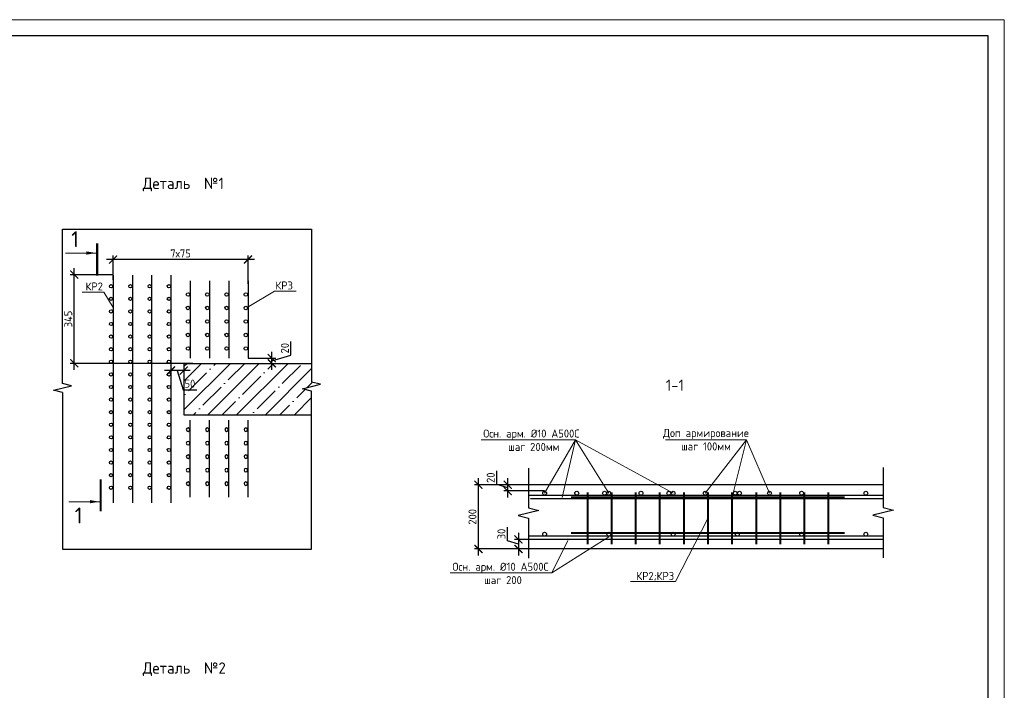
# Model space of a CAD drawing. Header units: millimetres. Extents: x -386473 to 311666, y -59273 to 291770.
# Tile 130 of 132: x 255058 to 285706, y 17075 to 37946. Entities that reach past the tile are written whole.
import ezdxf
from ezdxf import colors
from ezdxf.entities.mleader import LeaderData, LeaderLine
from ezdxf.math import Vec2, Vec3

# ---------------------------------------------------------------- set-up
doc = ezdxf.new("R2010")
doc.units = ezdxf.units.MM
for name, color, linetype, lineweight in [('Арматура', 152, 'Continuous', 40), ('Армирование', 3, 'Continuous', 40), ('осн.сетка', 4, 'Continuous', 60), ('Перекрытие ж_бетон', 1, 'Continuous', 30), ('подоснова', 151, 'Continuous', 5), ('поз.', 2, 'Continuous', 25), ('размер', 1, 'Continuous', 25), ('РАЗМЕРЫ', 1, 'Continuous', 9), ('ТОНКИЕ', 7, 'Continuous', 9), ('Узлы', 7, 'Continuous', 0)]:
    doc.layers.add(name, color=color, linetype=linetype, lineweight=lineweight)
doc.layers.add('ТОЛСТЫЕ_ОСНОВНЫЕ', color=6, linetype='Continuous')
doc.styles.add('GOST-2.304_Type-B', font='GOST_Common.ttf')
doc.styles.add('ГОСТ', font='GOST_Common.ttf')
doc.styles.add('ГОСТ 2.304', font='GOST_Common.ttf')
doc.dimstyles.new('СПДС', dxfattribs={"dimscale": 100, "dimtxt": 2.5, "dimasz": 2.5, "dimexe": 1.25, "dimexo": 0, "dimtad": 1, "dimdec": 0, "dimtxsty": 'GOST-2.304_Type-B', "dimblk": 'ARCHTICK', "dimcen": 2.5, "dimdle": 2, "dimadec": 0, "dimazin": 2, "dimtfac": 0.75, "dimtdec": 0, "dimtmove": 1, "dimatfit": 3, "dimfxl": 1, "dimtolj": 1, "dimarcsym": 1})

# ---------------------------------------------------------------- blocks, each defined once
blk = doc.blocks.new('_ArchTick')
at = {"color": 0, "linetype": 'ByBlock', "const_width": 0.15}
blk.add_lwpolyline([(-0.5, -0.5), (0.5, 0.5)], dxfattribs=at)
blk = doc.blocks.new('*D636')
at = {"layer": 'DEFPOINTS', "color": 0, "transparency": 16777216}
for p in [(259765, 27250), (259765, 27025), (260165, 27250)]:
    blk.add_point(p, dxfattribs=at)
at = {"layer": 'РАЗМЕРЫ', "color": 0, "lineweight": -2, "transparency": 16777216}
for p, q in [((260365, 27025), (259565, 27025)), ((259765, 27250), (259765, 26900)), ((259965, 27025), (260144, 26431)), ((260165, 27250), (260165, 26900)), ((260144, 26431), (260569, 26431))]:
    blk.add_line(p, q, dxfattribs=at)
at = {"layer": 'РАЗМЕРЫ', "color": 0, "lineweight": -2, "transparency": 16777216, "xscale": 250, "yscale": 250, "zscale": 250, "rotation": 180}
blk.add_blockref('_ArchTick', (259765, 27025), dxfattribs=at)
at = {"layer": 'РАЗМЕРЫ', "color": 0, "lineweight": -2, "transparency": 16777216, "xscale": 250, "yscale": 250, "zscale": 250}
blk.add_blockref('_ArchTick', (260165, 27025), dxfattribs=at)
at = {"layer": 'РАЗМЕРЫ', "color": 0, "lineweight": 0, "transparency": 16777216, "insert": (260356, 26619), "char_height": 250, "attachment_point": 5, "style": 'GOST-2.304_Type-B'}
blk.add_mtext('\\A1;50', dxfattribs=at)
blk = doc.blocks.new('*D637')
at = {"layer": 'DEFPOINTS', "color": 0, "transparency": 16777216}
for p in [(262165, 27413), (262907, 27413), (262233, 27250)]:
    blk.add_point(p, dxfattribs=at)
at = {"layer": 'РАЗМЕРЫ', "color": 0, "lineweight": -2, "transparency": 16777216}
for p, q in [((263500, 27509), (263500, 27934)), ((262907, 27050), (262907, 27613)), ((262165, 27413), (263032, 27413)), ((262907, 27331), (263500, 27509)), ((262233, 27250), (263032, 27250))]:
    blk.add_line(p, q, dxfattribs=at)
at = {"layer": 'РАЗМЕРЫ', "color": 0, "lineweight": -2, "transparency": 16777216, "xscale": 250, "yscale": 250, "zscale": 250}
for p, rotation in [((262907, 27413), 90), ((262907, 27250), 270)]:
    blk.add_blockref('_ArchTick', p, dxfattribs=dict(at, rotation=rotation))
at = {"layer": 'РАЗМЕРЫ', "color": 0, "lineweight": 0, "transparency": 16777216, "insert": (263313, 27722), "char_height": 250, "attachment_point": 5, "rotation": 90, "style": 'GOST-2.304_Type-B'}
blk.add_mtext('\\A1;20', dxfattribs=at)
blk = doc.blocks.new('*D595')
at = {"layer": 'DEFPOINTS', "color": 0, "transparency": 16777216}
for p in [(257965, 30482), (257965, 29850), (262165, 29730)]:
    blk.add_point(p, dxfattribs=at)
at = {"layer": 'РАЗМЕРЫ', "color": 0, "lineweight": -2, "transparency": 16777216}
for p, q in [((262365, 30482), (257765, 30482)), ((257965, 29850), (257965, 30607)), ((262165, 29730), (262165, 30607))]:
    blk.add_line(p, q, dxfattribs=at)
at = {"layer": 'РАЗМЕРЫ', "color": 0, "lineweight": -2, "transparency": 16777216, "xscale": 250, "yscale": 250, "zscale": 250, "rotation": 180}
blk.add_blockref('_ArchTick', (257965, 30482), dxfattribs=at)
at = {"layer": 'РАЗМЕРЫ', "color": 0, "lineweight": -2, "transparency": 16777216, "xscale": 250, "yscale": 250, "zscale": 250}
blk.add_blockref('_ArchTick', (262165, 30482), dxfattribs=at)
at = {"layer": 'РАЗМЕРЫ', "color": 0, "lineweight": 0, "transparency": 16777216, "insert": (260065, 30670), "char_height": 250, "attachment_point": 5, "style": 'GOST-2.304_Type-B'}
blk.add_mtext('\\A1;7х75', dxfattribs=at)
blk = doc.blocks.new('_None')
blk = doc.blocks.new('кр1')
at = {"layer": 'осн.сетка', "color": 3, "lineweight": 25, "ltscale": 100}
blk.add_lwpolyline([(706362.1, 64835.7), (707628, 64835.7)], dxfattribs=at)
at = {"layer": 'размер', "lineweight": 25, "ltscale": 2}
for centre in [(706423.7, 64824.5), (706493.7, 64824.5), (706563.7, 64824.5), (706633.7, 64824.5), (706703.7, 64824.5), (706773.7, 64824.5), (706843.7, 64824.5), (706913.7, 64824.5), (706983.7, 64824.5), (707053.7, 64824.5), (707123.7, 64824.5), (707193.7, 64824.5), (707263.7, 64824.5), (707333.7, 64824.5), (707403.7, 64824.5), (707473.7, 64824.5), (707543.7, 64824.5)]:
    blk.add_circle(centre, 9, dxfattribs=at)
blk = doc.blocks.new('КР3')
at = {"layer": 'осн.сетка', "color": 3, "lineweight": 25, "ltscale": 100}
blk.add_lwpolyline([(201777.3, 10162.8), (202177.3, 10162.8)], dxfattribs=at)
at = {"layer": 'размер', "lineweight": 25, "ltscale": 2}
for centre in [(201847.3, 10151.6), (201917.3, 10151.6), (201987.3, 10151.6), (202057.3, 10151.6), (202127.3, 10151.6)]:
    blk.add_circle(centre, 9, dxfattribs=at)
blk = doc.blocks.new('деталь1')
at = {"layer": 'РАЗМЕРЫ', "color": 0, "xscale": 2.8, "yscale": 2.8, "zscale": 2.8, "rotation": 270}
for p in [(87255, 2000604), (87555, 2000604), (87855, 2000604), (88155, 2000604)]:
    blk.add_blockref('кр1', p, dxfattribs=at)
at = {"layer": 'РАЗМЕРЫ', "color": 1, "yscale": 3, "zscale": 3, "rotation": 270}
for p, xscale in [((239506, 628031), 3), ((239806, 628031), 3), ((240106, 628031), 3), ((240406, 628031), 3), ((239506, -585996), -3), ((239806, -585996), -3), ((240106, -585996), -3), ((240406, -585996), -3)]:
    blk.add_blockref('КР3', p, dxfattribs=dict(at, xscale=xscale))
blk = doc.blocks.new('*D531')
at = {"layer": 'DEFPOINTS', "color": 0, "transparency": 16777216}
for p in [(270251, 23473), (271398, 23473), (271398, 23278)]:
    blk.add_point(p, dxfattribs=at)
at = {"layer": 'РАЗМЕРЫ', "color": 0, "lineweight": -2, "transparency": 16777216}
for p, q in [((269907, 23478), (269907, 23903)), ((270251, 23078), (270251, 23673)), ((270251, 23375), (269907, 23478)), ((271398, 23473), (270126, 23473)), ((271398, 23278), (270126, 23278))]:
    blk.add_line(p, q, dxfattribs=at)
at = {"layer": 'РАЗМЕРЫ', "color": 0, "lineweight": -2, "transparency": 16777216, "xscale": 250, "yscale": 250, "zscale": 250}
for p, rotation in [((270251, 23473), 90), ((270251, 23278), 270)]:
    blk.add_blockref('_ArchTick', p, dxfattribs=dict(at, rotation=rotation))
at = {"layer": 'РАЗМЕРЫ', "color": 0, "lineweight": 0, "transparency": 16777216, "insert": (269720, 23691), "char_height": 250, "attachment_point": 5, "rotation": 90, "style": 'GOST-2.304_Type-B'}
blk.add_mtext('\\A1;20', dxfattribs=at)
blk = doc.blocks.new('*D532')
at = {"layer": 'DEFPOINTS', "color": 0, "transparency": 16777216}
for p in [(269339, 23473), (271264, 23473), (271110, 21473)]:
    blk.add_point(p, dxfattribs=at)
at = {"layer": 'РАЗМЕРЫ', "color": 0, "lineweight": -2, "transparency": 16777216}
for p, q in [((269339, 21273), (269339, 23673)), ((271264, 23473), (269214, 23473)), ((271110, 21473), (269214, 21473))]:
    blk.add_line(p, q, dxfattribs=at)
at = {"layer": 'РАЗМЕРЫ', "color": 0, "lineweight": -2, "transparency": 16777216, "xscale": 250, "yscale": 250, "zscale": 250}
for p, rotation in [((269339, 23473), 90), ((269339, 21473), 270)]:
    blk.add_blockref('_ArchTick', p, dxfattribs=dict(at, rotation=rotation))
at = {"layer": 'РАЗМЕРЫ', "color": 0, "lineweight": 0, "transparency": 16777216, "insert": (269152, 22473), "char_height": 250, "attachment_point": 5, "rotation": 90, "style": 'GOST-2.304_Type-B'}
blk.add_mtext('\\A1;200', dxfattribs=at)
blk = doc.blocks.new('*D533')
at = {"layer": 'DEFPOINTS', "color": 0, "transparency": 16777216}
for p in [(271174, 21773), (270584, 21473), (271174, 21473)]:
    blk.add_point(p, dxfattribs=at)
at = {"layer": 'РАЗМЕРЫ', "color": 0, "lineweight": -2, "transparency": 16777216}
for p, q in [((270241, 21726), (270241, 22151)), ((271174, 21773), (270459, 21773)), ((270584, 21973), (270584, 21273)), ((270584, 21623), (270241, 21726)), ((271174, 21473), (270459, 21473))]:
    blk.add_line(p, q, dxfattribs=at)
at = {"layer": 'РАЗМЕРЫ', "color": 0, "lineweight": -2, "transparency": 16777216, "xscale": 250, "yscale": 250, "zscale": 250}
for p, rotation in [((270584, 21773), 90), ((270584, 21473), 270)]:
    blk.add_blockref('_ArchTick', p, dxfattribs=dict(at, rotation=rotation))
at = {"layer": 'РАЗМЕРЫ', "color": 0, "lineweight": 0, "transparency": 16777216, "insert": (270053, 21939), "char_height": 250, "attachment_point": 5, "rotation": 90, "style": 'GOST-2.304_Type-B'}
blk.add_mtext('\\A1;30', dxfattribs=at)
blk = doc.blocks.new('кр2 фасад')
at = {"layer": 'Армирование', "ltscale": 0.3}
for p, q in [((296632, 23011), (305132, 23011)), ((297132, 23151), (297132, 21551)), ((297882, 23151), (297882, 21551)), ((298632, 23151), (298632, 21551)), ((299382, 23151), (299382, 21551)), ((300132, 23151), (300132, 21551)), ((300882, 23151), (300882, 21551)), ((301632, 23151), (301632, 21551)), ((302382, 23151), (302382, 21551)), ((303132, 23151), (303132, 21551)), ((303882, 23151), (303882, 21551)), ((304632, 23151), (304632, 21551)), ((296632, 21900), (305132, 21900))]:
    blk.add_line(p, q, dxfattribs=at)
blk = doc.blocks.new('*U44')
at = {"layer": 'ТОЛСТЫЕ_ОСНОВНЫЕ', "color": 6}
blk.add_lwpolyline([(20, 5), (886, 5), (886, 415), (20, 415)], close=True, dxfattribs=at)
at = {"layer": 'ТОНКИЕ'}
blk.add_lwpolyline([(0, 0), (891, 0), (891, 420), (0, 420)], close=True, dxfattribs=at)
blk = doc.blocks.new('*D646')
at = {"layer": 'DEFPOINTS', "color": 0, "transparency": 16777216}
for p in [(256757, 30010), (257965, 30010), (260452, 27250)]:
    blk.add_point(p, dxfattribs=at)
at = {"layer": 'РАЗМЕРЫ', "color": 0, "lineweight": -2, "transparency": 16777216}
for p, q in [((256757, 27050), (256757, 30210)), ((257965, 30010), (256632, 30010)), ((260452, 27250), (256632, 27250))]:
    blk.add_line(p, q, dxfattribs=at)
at = {"layer": 'РАЗМЕРЫ', "color": 0, "lineweight": -2, "transparency": 16777216, "xscale": 250, "yscale": 250, "zscale": 250}
for p, rotation in [((256757, 30010), 90), ((256757, 27250), 270)]:
    blk.add_blockref('_ArchTick', p, dxfattribs=dict(at, rotation=rotation))
at = {"layer": 'РАЗМЕРЫ', "color": 0, "lineweight": 0, "transparency": 16777216, "insert": (256569, 28630), "char_height": 250, "attachment_point": 5, "rotation": 90, "style": 'GOST-2.304_Type-B'}
blk.add_mtext('\\A1;345', dxfattribs=at)

msp = doc.modelspace()

# ---------------------------------------------------------------- hatches: boundary and pattern name
at = {"layer": 'РАЗМЕРЫ', "transparency": 33554648}
h = msp.add_hatch(dxfattribs=at)
h.set_pattern_fill('ANSI35', color=1, scale=100)
h.set_pattern_definition([(45, (-279624, -15584.94), (-449.0128, 449.0128), []), (45, (-279175, -15584.94), (-449.0128, 449.0128), [793.75, -158.75, 0, -158.75])])
h.paths.add_polyline_path([(264145.2, 27250.1), (260165.5, 27250.1), (260165.5, 25650.1), (264145.2, 25650.1), (264145.2, 26388.6), (263865.2, 26458.6), (264425.2, 26598.6), (264145.2, 26668.6)])

# ---------------------------------------------------------------- linework, layer by layer
at = {"color": 252, "linetype": 'Continuous', "lineweight": 30, "true_color": 0x939598}
for centre in [(271397.5, 23207.8), (272397.5, 23207.8), (273263.4, 23207.8), (273397.5, 23207.8), (274397.5, 23207.8), (275263.4, 23207.8), (275397.5, 23207.8), (276397.5, 23207.8), (277329.8, 23209.9), (277463.9, 23209.9), (278397.5, 23207.8), (279397.5, 23207.8), (281397.5, 23207.8), (271397.5, 21931.8), (273397.5, 21931.8), (275397.5, 21931.8), (277397.5, 21931.8), (279397.5, 21931.8), (281397.5, 21931.8)]:
    msp.add_circle(centre, 60, dxfattribs=at)
at = {"layer": 'Арматура', "color": 2, "lineweight": 0}
for p, q in [((272363.2, 24874.3), (269419.7, 24874.3)), ((272363.2, 24874.3), (271397.5, 23207.8)), ((272363.2, 24874.3), (271938.8, 23079.6)), ((275397.5, 23207.8), (272363.2, 24874.3)), ((273397.5, 23207.8), (272363.2, 24874.3)), ((277684.3, 24874.3), (275157.8, 24874.3)), ((277684.3, 24874.3), (276397.5, 23207.8)), ((277684.3, 24874.3), (277263.4, 23207.8)), ((278397.5, 23207.8), (277684.3, 24874.3)), ((273397.5, 21852.8), (271618.5, 20728.6)), ((271618.5, 20728.6), (272118.8, 21739.6)), ((271618.5, 20728.6), (268461.3, 20728.6))]:
    msp.add_line(p, q, dxfattribs=at)
at = {"layer": 'Перекрытие ж_бетон', "color": 7, "linetype": 'Continuous', "lineweight": 30}
for p, q in [((281936.2, 23472.8), (270897.5, 23472.8)), ((281936.2, 21472.8), (270897.5, 21472.8))]:
    msp.add_line(p, q, dxfattribs=at)
at = {"layer": 'Перекрытие ж_бетон', "color": 252, "linetype": 'Continuous', "lineweight": 30, "true_color": 0x939598}
for p, q in [((281936.2, 23132.8), (270897.5, 23132.8)), ((281936.2, 23033.9), (270958.5, 23033.9)), ((281936.2, 21871.8), (270897.5, 21871.8)), ((281936.2, 21772.9), (270897.5, 21772.9)), ((281936.2, 21772.9), (270958.5, 21772.9))]:
    msp.add_line(p, q, dxfattribs=at)
at = {"layer": 'поз.', "linetype": 'Continuous'}
for points in [[(270897.5, 23991.9), (270897.5, 22749.9), (271217.5, 22669.9), (270577.5, 22509.9), (270897.5, 22429.9), (270897.5, 21187.9)], [(281936.2, 24005.2), (281936.2, 22763.2)], [(281936.2, 22763.2), (282256.2, 22683.2), (281616.2, 22523.2)], [(281616.2, 22523.2), (281936.2, 22443.2), (281936.2, 21201.2)]]:
    msp.add_lwpolyline(points, dxfattribs=at)
at = {"layer": 'размер', "linetype": 'Continuous', "ltscale": 0.2}
for points in [[(256387.5, 26625), (256387.5, 31424.8), (264145.2, 31424.8), (264145.2, 26668.6)], [(264425.2, 26598.6), (264145.2, 26668.6)], [(256107.5, 26415), (256667.5, 26555)], [(256107.5, 26415), (256667.5, 26555)], [(256387.5, 26345), (256107.5, 26415)], [(256667.5, 26555), (256387.5, 26625)], [(256667.5, 26555), (256387.5, 26625)], [(256387.5, 26345), (256387.5, 21468.3), (264145.2, 21468.3), (264145.2, 26388.6)], [(263865.2, 26458.6), (264425.2, 26598.6)], [(264145.2, 26388.6), (263865.2, 26458.6)]]:
    msp.add_lwpolyline(points, dxfattribs=at)
at = {"layer": 'РАЗМЕРЫ', "color": 1, "lineweight": 30}
msp.add_line((260165.5, 27250.1), (264145.2, 27250.1), dxfattribs=at)
msp.add_lwpolyline([(260165.5, 27250.1), (260165.5, 25650.1), (264145.2, 25650.1)], dxfattribs=at)
at = {"layer": 'Узлы', "color": 1, "linetype": 'Continuous', "lineweight": 0}
for p, q in [((257432.9, 30683.8, 3100), (256482.9, 30683.8, 3100)), ((257436.8, 30683.8, 3100), (256486.8, 30683.8, 3100)), ((257542.6, 22945.2), (256592.6, 22945.2))]:
    msp.add_line(p, q, dxfattribs=at)
at = {"layer": 'Узлы', "color": 1, "linetype": 'Continuous', "lineweight": 0, "const_width": 70, "elevation": 3100}
for points in [[(257467.9, 30983.8), (257467.9, 29983.8)], [(257471.8, 30983.8), (257471.8, 29983.8)]]:
    msp.add_lwpolyline(points, dxfattribs=at)
at = {"layer": 'Узлы', "color": 1, "linetype": 'Continuous', "lineweight": 0, "const_width": 70}
msp.add_lwpolyline([(257577.6, 22645.2), (257577.6, 23645.2)], dxfattribs=at)
at = {"layer": 'Узлы', "color": 1, "linetype": 'Continuous', "lineweight": 0}
for points in [[(257432.9, 30683.8, 3100), (257132.5, 30633.5, 3100), (257132.5, 30734.1, 3100)], [(257436.8, 30683.8, 3100), (257136.3, 30633.5, 3100), (257136.3, 30734.1, 3100)], [(257542.6, 22945.2), (257242.1, 22894.9), (257242.1, 22995.5)]]:
    msp.add_solid(points, dxfattribs=at)

# ---------------------------------------------------------------- block references
at = {"xscale": 100, "yscale": 100, "zscale": 100}
msp.add_blockref('*U44', (196606.3, -4054.4), dxfattribs=at)
at = {"color": 252, "true_color": 0x939598}
msp.add_blockref('кр2 фасад', (-24404, 74.9), dxfattribs=at)
at = {"layer": 'РАЗМЕРЫ', "color": 1, "xscale": 2, "yscale": 2, "zscale": 2}
msp.add_blockref('деталь1', (-279624, -15584.9), dxfattribs=at)

# ---------------------------------------------------------------- texts
at = {"layer": 'Арматура', "color": 2, "lineweight": 0, "char_height": 250, "width": 3270.998, "attachment_point": 5, "style": 'ГОСТ 2.304'}
for s, insert in [(' \\PОсн. арм. %%C10 А500С\\P шаг 200мм', (270985.1, 25065.7)), ('Доп армирование шаг 100мм', (276421.1, 24874.3)), (' \\PОсн. арм. %%C10 А500С\\P шаг 200', (270026.7, 20920))]:
    msp.add_mtext(s, dxfattribs=dict(at, insert=insert))
at = {"layer": 'размер', "linetype": 'Continuous', "ltscale": 0.4, "char_height": 350, "width": 4197.96, "attachment_point": 1, "style": 'ГОСТ'}
for s, insert in [('Деталь  №1', (258890.9, 33027.1)), ('1-1', (275169.5, 26744.3)), ('Деталь  №2', (258890.9, 17943))]:
    msp.add_mtext(s, dxfattribs=dict(at, insert=insert))
at = {"layer": 'Узлы', "color": 1, "linetype": 'Continuous', "lineweight": 0, "char_height": 500, "attachment_point": 5, "style": 'GOST-2.304_Type-B'}
for insert in [(256782.9, 31113.8, 3100), (256892.6, 22515.2)]:
    msp.add_mtext_dynamic_manual_height_columns('1', width=723.88, gutter_width=25, heights=[0], dxfattribs=dict(at, insert=insert))

# ---------------------------------------------------------------- dimensions: what is measured, and where the dimension line sits
at = {"layer": 'РАЗМЕРЫ', "color": 1, "lineweight": 0}
dim = msp.add_linear_dim(base=(257965.5, 30482.1), p1=(262165.5, 29729.5), p2=(257965.5, 29849.9), text='7х75', dimstyle='СПДС', override={"dimlfac": 0.25}, dxfattribs=at)
dim.commit()
dim.dimension.update_dxf_attribs({"geometry": '*D595', "text_midpoint": (260065.5, 30669.6)})
for base, p1, p2, override, picture, middle in [((256756.7, 30009.6), (260452.4, 27250.1), (257965.5, 30009.6), {"dimlfac": 0.125}, '*D646', (256569.2, 28629.9)), ((262906.6, 27412.6), (262232.8, 27250.1), (262165.5, 27412.6), {"dimlfac": 0.125}, '*D637', (263312.9, 27572)), ((269339.5, 23472.8), (271110, 21472.8), (271264, 23472.8), {"dimlfac": 0.1}, '*D532', (269152, 22472.8)), ((270250.7751719, 23472.8407887), (271397.534948, 23277.8407887), (271397.534948, 23472.8407887), {"dimlfac": 0.1}, '*D531', (269719.5251719, 23540.9657887)), ((270584.3, 21472.8), (271174.3, 21772.9), (271174.3, 21472.8), {"dimlfac": 0.1}, '*D533', (270053.1, 21788.5))]:
    dim = msp.add_linear_dim(base=base, p1=p1, p2=p2, angle=90, dimstyle='СПДС', override=override, dxfattribs=at)
    dim.commit()
    dim.dimension.update_dxf_attribs({"geometry": picture, "text_midpoint": middle})
dim = msp.add_linear_dim(base=(259765.5, 27025.2), p1=(260165.5, 27250.1), p2=(259765.5, 27250.1), dimstyle='СПДС', override={"dimlfac": 0.125}, dxfattribs=at)
dim.commit()
dim.dimension.update_dxf_attribs({"geometry": '*D636', "text_midpoint": (260206.1, 26619)})

# ---------------------------------------------------------------- leaders
at = {"layer": 'подоснова', "color": 2, "ltscale": 0.3}
ml = msp.add_multileader_mtext('Standard', dxfattribs=at)
ml.set_content('КР2', color=2, style='GOST-2.304_Type-B')
ml.set_leader_properties(color=256, linetype='ByLayer', lineweight=15)
ml.set_arrow_properties(name='NONE')
ml.build(insert=Vec2(0, 0))
ml.multileader.update_dxf_attribs({"text_left_attachment_type": 6, "text_right_attachment_type": 6, "dogleg_length": 0.1, "arrow_head_size": 36})
ctx = ml.context
ctx.base_point, ctx.char_height, ctx.arrow_head_size, ctx.landing_gap_size, ctx.plane_origin = Vec3(257075.3, 29467.7), 250, 36, 40, Vec3(248312, 50548.9)
ctx.left_attachment, ctx.right_attachment, ctx.text_align_type = 6, 6, 1
notes = []
notes.append((ctx, [(1, (1, 1, 0), (257680.5, 29467.7), (-1, 0), 0.2, [(0, [(257965.5, 28987.1)], 0, [])])]))
ctx.mtext.insert, ctx.mtext.alignment, ctx.mtext.flow_direction = Vec3(257377.8, 29767.7), 2, 5
ml = msp.add_multileader_mtext('Standard', dxfattribs=at)
ml.set_content('КР3', color=2, style='GOST-2.304_Type-B')
ml.set_leader_properties(color=256, linetype='ByLayer', lineweight=15)
ml.set_arrow_properties(name='NONE')
ml.build(insert=Vec2(0, 0))
ml.multileader.update_dxf_attribs({"text_left_attachment_type": 6, "text_right_attachment_type": 6, "dogleg_length": 0.1, "arrow_head_size": 36})
ctx = ml.context
ctx.base_point, ctx.char_height, ctx.arrow_head_size, ctx.landing_gap_size, ctx.plane_origin = Vec3(262988.7, 29498.4), 250, 36, 40, Vec3(254750.4, 50579.6)
ctx.left_attachment, ctx.right_attachment, ctx.text_align_type = 6, 6, 1
notes.append((ctx, [(0, (1, 1, 0), (262988.5, 29498.4), (1, 0), 0.2, [(0, [(262193.8, 29017.7)], 0, [])])]))
ctx.mtext.insert, ctx.mtext.alignment, ctx.mtext.flow_direction = Vec3(263291.2, 29798.4), 2, 5
ml = msp.add_multileader_mtext('Standard', dxfattribs=at)
ml.set_content('КР2;КР3', color=2, style='GOST-2.304_Type-B')
ml.set_leader_properties(color=256, linetype='ByLayer', lineweight=15)
ml.set_arrow_properties(name='NONE')
ml.build(insert=Vec2(0, 0))
ml.multileader.update_dxf_attribs({"text_left_attachment_type": 6, "text_right_attachment_type": 6, "dogleg_length": 0.1, "arrow_head_size": 36})
ctx = ml.context
ctx.base_point, ctx.char_height, ctx.arrow_head_size, ctx.landing_gap_size, ctx.plane_origin = Vec3(274206.6, 20457.9), 250, 36, 40, Vec3(266105.8, 41539.1)
ctx.left_attachment, ctx.right_attachment, ctx.text_align_type = 6, 6, 1
notes.append((ctx, [(1, (1, 1, 0), (275474.3, 20457.9), (-1, 0), 0.2, [(0, [(276478.2, 22426.3)], 0, [])])]))
ctx.mtext.insert, ctx.mtext.alignment, ctx.mtext.flow_direction = Vec3(274840.4, 20757.9), 2, 5
for ctx, leaders in notes:
    for number, flags, end, landing, length, lines in leaders:
        leader = LeaderData()
        leader.index, (leader.has_last_leader_line, leader.has_dogleg_vector, leader.attachment_direction) = number, flags
        leader.last_leader_point, leader.dogleg_vector, leader.dogleg_length = Vec3(end), Vec3(landing), length
        for number, points, colour, breaks in lines:
            line = LeaderLine()
            line.index, line.vertices, line.color, line.breaks = number, Vec3.list(points), colors.encode_raw_color(colour), breaks
            leader.lines.append(line)
        ctx.leaders.append(leader)

doc.saveas('drawing.dxf')
